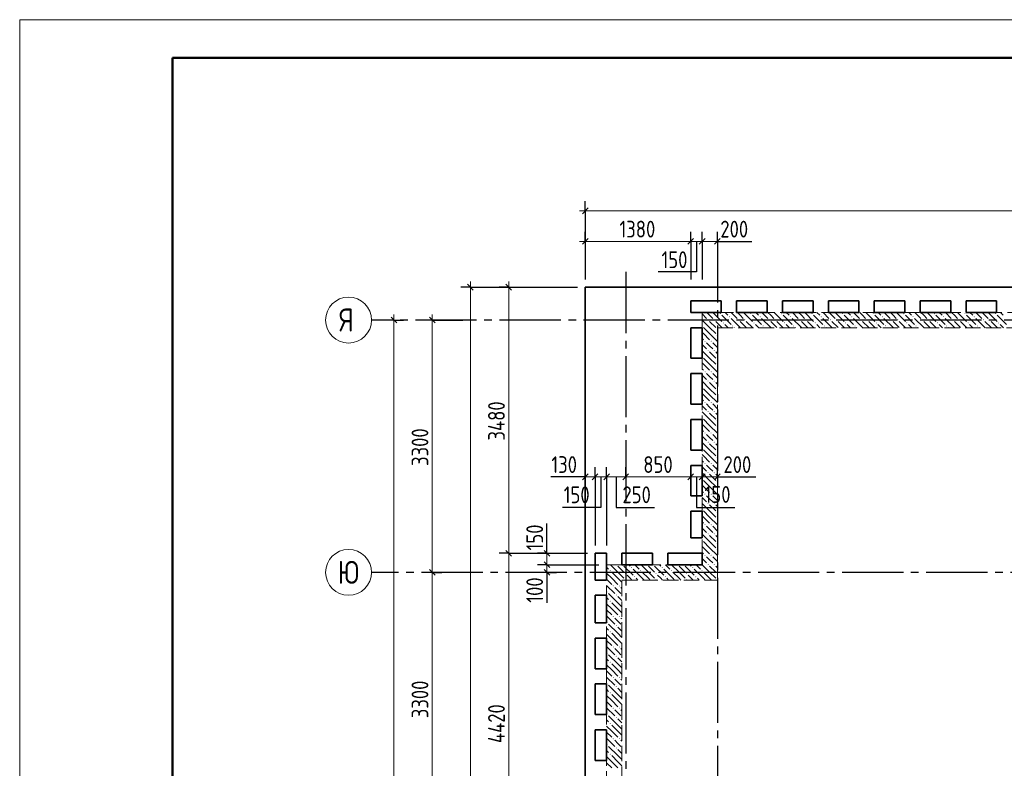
# Model space of a CAD drawing. Header units: millimetres. Extents: x 0 to 31317, y 0 to 42000.
# Tile 6 of 16: x 0 to 12874, y 32207 to 42000. Entities that reach past the tile are written whole.
import ezdxf

# ---------------------------------------------------------------- set-up
doc = ezdxf.new("R2010")
doc.units = ezdxf.units.MM
doc.linetypes.add('______2', pattern=[270, 200, -70])
doc.linetypes.add('______5', pattern=[1100, 800, -100, 100, -100])
for name, color, linetype, lineweight in [('Standard', 7, 'Continuous', 25), ('Оси', 40, '______5', 18), ('Размерная выноска', 7, 'Continuous', 13)]:
    doc.layers.add(name, color=color, linetype=linetype, lineweight=lineweight)
doc.layers.add('ЖБ Перекрытие верхний уровень', color=7, linetype='Continuous', lineweight=25, true_color=0xe0e0ff)
doc.layers.add('ЖБ Стена верхний уровень', color=7, linetype='Continuous', lineweight=25, true_color=0x006e00)
doc.styles.add('GOST 2.304-81', font='txt')
doc.styles.add('ISOCPEUR', font='txt')

msp = doc.modelspace()

# ---------------------------------------------------------------- hatches: boundary and pattern name
at = {"layer": 'ЖБ Стена верхний уровень', "linetype": 'Continuous', "lineweight": 18, "transparency": 33554687}
for points in [[(9154, 38153), (9161, 38160), (9167, 38153), (9161, 38147)], [(9274, 38113), (9281, 38120), (9287, 38113), (9281, 38107)], [(9554, 38153), (9561, 38160), (9567, 38153), (9561, 38147)], [(9674, 38113), (9681, 38120), (9687, 38113), (9681, 38107)], [(9954, 38153), (9961, 38160), (9967, 38153), (9961, 38147)], [(10074, 38113), (10081, 38120), (10087, 38113), (10081, 38107)], [(10354, 38153), (10361, 38160), (10367, 38153), (10361, 38147)], [(10474, 38113), (10481, 38120), (10487, 38113), (10481, 38107)], [(10754, 38153), (10761, 38160), (10767, 38153), (10761, 38147)], [(10874, 38113), (10881, 38120), (10887, 38113), (10881, 38107)], [(11154, 38153), (11161, 38160), (11167, 38153), (11161, 38147)], [(11274, 38113), (11281, 38120), (11287, 38113), (11281, 38107)], [(11554, 38153), (11561, 38160), (11567, 38153), (11561, 38147)], [(11674, 38113), (11681, 38120), (11687, 38113), (11681, 38107)], [(11954, 38153), (11961, 38160), (11967, 38153), (11961, 38147)], [(12074, 38113), (12081, 38120), (12087, 38113), (12081, 38107)], [(12354, 38153), (12361, 38160), (12367, 38153), (12361, 38147)], [(12474, 38113), (12481, 38120), (12487, 38113), (12481, 38107)], [(12754, 38153), (12761, 38160), (12767, 38153), (12761, 38147)], [(8924, 37997), (8927, 37993), (8924, 37990)], [(8994, 38073), (9001, 38080), (9007, 38073), (9001, 38067)], [(9074, 38073), (9081, 38080), (9087, 38073), (9081, 38067)], [(9194, 38033), (9201, 38040), (9207, 38033), (9201, 38027)], [(9314, 37993), (9321, 38000), (9327, 37993), (9321, 37987)], [(9394, 38073), (9401, 38080), (9407, 38073), (9401, 38067)], [(9474, 38073), (9481, 38080), (9487, 38073), (9481, 38067)], [(9594, 38033), (9601, 38040), (9607, 38033), (9601, 38027)], [(9714, 37993), (9721, 38000), (9727, 37993), (9721, 37987)], [(9794, 38073), (9801, 38080), (9807, 38073), (9801, 38067)], [(9874, 38073), (9881, 38080), (9887, 38073), (9881, 38067)], [(9994, 38033), (10001, 38040), (10007, 38033), (10001, 38027)], [(10114, 37993), (10121, 38000), (10127, 37993), (10121, 37987)], [(10194, 38073), (10201, 38080), (10207, 38073), (10201, 38067)], [(10274, 38073), (10281, 38080), (10287, 38073), (10281, 38067)], [(10394, 38033), (10401, 38040), (10407, 38033), (10401, 38027)], [(10514, 37993), (10521, 38000), (10527, 37993), (10521, 37987)], [(10594, 38073), (10601, 38080), (10607, 38073), (10601, 38067)], [(10674, 38073), (10681, 38080), (10687, 38073), (10681, 38067)], [(10794, 38033), (10801, 38040), (10807, 38033), (10801, 38027)], [(10914, 37993), (10921, 38000), (10927, 37993), (10921, 37987)], [(10994, 38073), (11001, 38080), (11007, 38073), (11001, 38067)], [(11074, 38073), (11081, 38080), (11087, 38073), (11081, 38067)], [(11194, 38033), (11201, 38040), (11207, 38033), (11201, 38027)], [(11314, 37993), (11321, 38000), (11327, 37993), (11321, 37987)], [(11394, 38073), (11401, 38080), (11407, 38073), (11401, 38067)], [(11474, 38073), (11481, 38080), (11487, 38073), (11481, 38067)], [(11594, 38033), (11601, 38040), (11607, 38033), (11601, 38027)], [(11714, 37993), (11721, 38000), (11727, 37993), (11721, 37987)], [(11794, 38073), (11801, 38080), (11807, 38073), (11801, 38067)], [(11874, 38073), (11881, 38080), (11887, 38073), (11881, 38067)], [(11994, 38033), (12001, 38040), (12007, 38033), (12001, 38027)], [(12114, 37993), (12121, 38000), (12127, 37993), (12121, 37987)], [(12194, 38073), (12201, 38080), (12207, 38073), (12201, 38067)], [(12274, 38073), (12281, 38080), (12287, 38073), (12281, 38067)], [(12394, 38033), (12401, 38040), (12407, 38033), (12401, 38027)], [(12514, 37993), (12521, 38000), (12527, 37993), (12521, 37987)], [(12594, 38073), (12601, 38080), (12607, 38073), (12601, 38067)], [(12674, 38073), (12681, 38080), (12687, 38073), (12681, 38067)], [(12794, 38033), (12801, 38040), (12807, 38033), (12801, 38027)], [(9114, 37953), (9121, 37960), (9124, 37957), (9124, 37950), (9121, 37947)], [(9114, 37873), (9121, 37880), (9124, 37877), (9124, 37870), (9121, 37867)], [(8954, 37793), (8961, 37800), (8967, 37793), (8961, 37787)], [(9034, 37793), (9041, 37800), (9047, 37793), (9041, 37787)], [(8924, 37597), (8927, 37593), (8924, 37590)], [(8994, 37673), (9001, 37680), (9007, 37673), (9001, 37667)], [(9074, 37673), (9081, 37680), (9087, 37673), (9081, 37667)], [(9114, 37553), (9121, 37560), (9124, 37557), (9124, 37550), (9121, 37547)], [(9114, 37473), (9121, 37480), (9124, 37477), (9124, 37470), (9121, 37467)], [(8954, 37393), (8961, 37400), (8967, 37393), (8961, 37387)], [(9034, 37393), (9041, 37400), (9047, 37393), (9041, 37387)], [(8994, 37273), (9001, 37280), (9007, 37273), (9001, 37267)], [(9074, 37273), (9081, 37280), (9087, 37273), (9081, 37267)], [(8924, 37197), (8927, 37193), (8924, 37190)], [(9114, 37153), (9121, 37160), (9124, 37157), (9124, 37150), (9121, 37147)], [(9114, 37073), (9121, 37080), (9124, 37077), (9124, 37070), (9121, 37067)], [(8954, 36993), (8961, 37000), (8967, 36993), (8961, 36987)], [(9034, 36993), (9041, 37000), (9047, 36993), (9041, 36987)], [(8994, 36873), (9001, 36880), (9007, 36873), (9001, 36867)], [(9074, 36873), (9081, 36880), (9087, 36873), (9081, 36867)], [(8924, 36797), (8927, 36793), (8924, 36790)], [(9114, 36753), (9121, 36760), (9124, 36757), (9124, 36750), (9121, 36747)], [(8954, 36593), (8961, 36600), (8967, 36593), (8961, 36587)], [(9034, 36593), (9041, 36600), (9047, 36593), (9041, 36587)], [(9114, 36673), (9121, 36680), (9124, 36677), (9124, 36670), (9121, 36667)], [(8994, 36473), (9001, 36480), (9007, 36473), (9001, 36467)], [(9074, 36473), (9081, 36480), (9087, 36473), (9081, 36467)], [(8924, 36397), (8927, 36393), (8924, 36390)], [(9114, 36353), (9121, 36360), (9124, 36357), (9124, 36350), (9121, 36347)], [(8954, 36193), (8961, 36200), (8967, 36193), (8961, 36187)], [(9034, 36193), (9041, 36200), (9047, 36193), (9041, 36187)], [(9114, 36273), (9121, 36280), (9124, 36277), (9124, 36270), (9121, 36267)], [(8994, 36073), (9001, 36080), (9007, 36073), (9001, 36067)], [(9074, 36073), (9081, 36080), (9087, 36073), (9081, 36067)], [(8924, 35997), (8927, 35993), (8924, 35990)], [(9114, 35953), (9121, 35960), (9124, 35957), (9124, 35950), (9121, 35947)], [(8954, 35793), (8961, 35800), (8967, 35793), (8961, 35787)], [(9034, 35793), (9041, 35800), (9047, 35793), (9041, 35787)], [(9114, 35873), (9121, 35880), (9124, 35877), (9124, 35870), (9121, 35867)], [(8994, 35673), (9001, 35680), (9007, 35673), (9001, 35667)], [(9074, 35673), (9081, 35680), (9087, 35673), (9081, 35667)], [(8924, 35597), (8927, 35593), (8924, 35590)], [(9114, 35553), (9121, 35560), (9124, 35557), (9124, 35550), (9121, 35547)], [(9114, 35473), (9121, 35480), (9124, 35477), (9124, 35470), (9121, 35467)], [(8954, 35393), (8961, 35400), (8967, 35393), (8961, 35387)], [(8994, 35273), (9001, 35280), (9007, 35273), (9001, 35267)], [(9034, 35393), (9041, 35400), (9047, 35393), (9041, 35387)], [(9074, 35273), (9081, 35280), (9087, 35273), (9081, 35267)], [(8924, 35197), (8927, 35193), (8924, 35190)], [(9114, 35153), (9121, 35160), (9124, 35157), (9124, 35150), (9121, 35147)], [(9114, 35073), (9121, 35080), (9124, 35077), (9124, 35070), (9121, 35067)], [(8954, 34993), (8961, 35000), (8967, 34993), (8961, 34987)], [(9034, 34993), (9041, 35000), (9047, 34993), (9041, 34987)], [(7714, 34793), (7721, 34800), (7727, 34793), (7721, 34787)], [(7804, 34870), (7801, 34867), (7798, 34870)], [(7884, 34870), (7881, 34867), (7878, 34870)], [(7994, 34833), (8001, 34840), (8007, 34833), (8001, 34827)], [(8114, 34793), (8121, 34800), (8127, 34793), (8121, 34787)], [(8204, 34870), (8201, 34867), (8198, 34870)], [(8284, 34870), (8281, 34867), (8278, 34870)], [(8394, 34833), (8401, 34840), (8407, 34833), (8401, 34827)], [(8514, 34793), (8521, 34800), (8527, 34793), (8521, 34787)], [(8604, 34870), (8601, 34867), (8598, 34870)], [(8684, 34870), (8681, 34867), (8678, 34870)], [(8794, 34833), (8801, 34840), (8807, 34833), (8801, 34827)], [(8914, 34793), (8921, 34800), (8927, 34793), (8921, 34787)], [(8994, 34873), (9001, 34880), (9007, 34873), (9004, 34870), (8998, 34870)], [(9004, 34870), (9001, 34867), (8998, 34870)], [(9074, 34873), (9081, 34880), (9087, 34873), (9084, 34870), (9078, 34870)], [(9084, 34870), (9081, 34867), (9078, 34870)], [(7914, 34753), (7921, 34760), (7927, 34753), (7921, 34747)], [(7914, 34673), (7921, 34680), (7927, 34673), (7924, 34670), (7918, 34670)], [(8034, 34713), (8041, 34720), (8047, 34713), (8041, 34707)], [(8314, 34753), (8321, 34760), (8327, 34753), (8321, 34747)], [(8314, 34673), (8321, 34680), (8327, 34673), (8324, 34670), (8318, 34670)], [(8434, 34713), (8441, 34720), (8447, 34713), (8441, 34707)], [(8714, 34753), (8721, 34760), (8727, 34753), (8721, 34747)], [(8714, 34673), (8721, 34680), (8727, 34673), (8724, 34670), (8718, 34670)], [(8834, 34713), (8841, 34720), (8847, 34713), (8841, 34707)], [(9114, 34753), (9121, 34760), (9124, 34757), (9124, 34750), (9121, 34747)], [(9114, 34673), (9121, 34680), (9124, 34677), (9124, 34670), (9118, 34670)], [(7674, 34513), (7681, 34520), (7687, 34513), (7681, 34507)], [(7754, 34593), (7761, 34600), (7767, 34593), (7761, 34587)], [(7834, 34593), (7841, 34600), (7847, 34593), (7841, 34587)], [(7714, 34393), (7721, 34400), (7727, 34393), (7721, 34387)], [(7794, 34473), (7801, 34480), (7807, 34473), (7801, 34467)], [(7674, 34113), (7681, 34120), (7687, 34113), (7681, 34107)], [(7754, 34193), (7761, 34200), (7767, 34193), (7761, 34187)], [(7834, 34193), (7841, 34200), (7847, 34193), (7841, 34187)], [(7714, 33993), (7721, 34000), (7727, 33993), (7721, 33987)], [(7794, 34073), (7801, 34080), (7807, 34073), (7801, 34067)], [(7754, 33793), (7761, 33800), (7767, 33793), (7761, 33787)], [(7834, 33793), (7841, 33800), (7847, 33793), (7841, 33787)], [(7674, 33713), (7681, 33720), (7687, 33713), (7681, 33707)], [(7794, 33673), (7801, 33680), (7807, 33673), (7801, 33667)], [(7714, 33593), (7721, 33600), (7727, 33593), (7721, 33587)], [(7754, 33393), (7761, 33400), (7767, 33393), (7761, 33387)], [(7834, 33393), (7841, 33400), (7847, 33393), (7841, 33387)], [(7674, 33313), (7681, 33320), (7687, 33313), (7681, 33307)], [(7794, 33273), (7801, 33280), (7807, 33273), (7801, 33267)], [(7714, 33193), (7721, 33200), (7727, 33193), (7721, 33187)], [(7754, 32993), (7761, 33000), (7767, 32993), (7761, 32987)], [(7834, 32993), (7841, 33000), (7847, 32993), (7841, 32987)], [(7674, 32913), (7681, 32920), (7687, 32913), (7681, 32907)], [(7794, 32873), (7801, 32880), (7807, 32873), (7801, 32867)], [(7714, 32793), (7721, 32800), (7727, 32793), (7721, 32787)], [(7754, 32593), (7761, 32600), (7767, 32593), (7761, 32587)], [(7834, 32593), (7841, 32600), (7847, 32593), (7841, 32587)], [(7674, 32513), (7681, 32520), (7687, 32513), (7681, 32507)], [(7794, 32473), (7801, 32480), (7807, 32473), (7801, 32467)], [(7714, 32393), (7721, 32400), (7727, 32393), (7721, 32387)]]:
    msp.add_hatch(color=7, dxfattribs=at).paths.add_polyline_path(points, flags=16)

# ---------------------------------------------------------------- linework, layer by layer
at = {"layer": 'Standard', "color": 7, "linetype": 'Continuous', "lineweight": 25, "transparency": 33554687}
for p, q in [((7431, 39538), (7357, 39462)), ((7431, 39138), (7357, 39062)), ((8812, 39138), (8736, 39062)), ((8961, 39138), (8886, 39062)), ((9161, 39138), (9086, 39062)), ((5931, 38462), (5857, 38538)), ((6357, 38538), (6432, 38462)), ((4857, 38108), (4932, 38033)), ((5357, 38108), (5432, 38033)), ((7431, 36057), (7357, 35982)), ((7561, 36057), (7486, 35982)), ((7712, 36057), (7636, 35982)), ((7961, 36057), (7886, 35982)), ((8812, 36057), (8736, 35982)), ((8961, 36057), (8886, 35982)), ((9161, 36057), (9086, 35982)), ((6357, 35057), (6432, 34982)), ((6857, 35057), (6932, 34982)), ((6857, 34908), (6932, 34833)), ((5357, 34808), (5432, 34733)), ((6857, 34808), (6932, 34733))]:
    msp.add_line(p, q, dxfattribs=at)
at = {"layer": 'Standard', "color": 251, "linetype": 'Continuous', "lineweight": -3, "true_color": 0x656565, "transparency": 33554687}
for p, q in [((7394, 39500), (7394, 39625)), ((7394, 39500), (7394, 39375)), ((7394, 39500), (7394, 38600)), ((7394, 39100), (7394, 39225)), ((8774, 39100), (8774, 39225)), ((8924, 39100), (8924, 39225)), ((9124, 39100), (9124, 39225)), ((7394, 39100), (7394, 38975)), ((7394, 39100), (7394, 38600)), ((8774, 39100), (8774, 38975)), ((8924, 39100), (8924, 38975)), ((9124, 39100), (9124, 38975)), ((9124, 39100), (9124, 39100)), ((5894, 38500), (5769, 38500)), ((5894, 38500), (6019, 38500)), ((5894, 38500), (7294, 38500)), ((6394, 38500), (6269, 38500)), ((6394, 38500), (6519, 38500)), ((6394, 38500), (7294, 38500)), ((4894, 38070), (4769, 38070)), ((4894, 38070), (5019, 38070)), ((4894, 38070), (4894, 38070)), ((5394, 38070), (5269, 38070)), ((5394, 38070), (5519, 38070)), ((5394, 38070), (5794, 38070)), ((7394, 36020), (7394, 36145)), ((7524, 36020), (7524, 36145)), ((7674, 36020), (7674, 36145)), ((7924, 36020), (7924, 36145)), ((8774, 36020), (8774, 36145)), ((8924, 36020), (8924, 36145)), ((9124, 36020), (9124, 36145)), ((7394, 36020), (7394, 35895)), ((7394, 36020), (7394, 36020)), ((7524, 36020), (7524, 35895)), ((7674, 36020), (7674, 35895)), ((7924, 36020), (7924, 35895)), ((7924, 36020), (7924, 36020)), ((8774, 36020), (8774, 35895)), ((8774, 36020), (8774, 36020)), ((8924, 36020), (8924, 35895)), ((8924, 36020), (8924, 36020)), ((9124, 36020), (9124, 35895)), ((9124, 36020), (9124, 36020)), ((6394, 35020), (6269, 35020)), ((6394, 35020), (6519, 35020)), ((6394, 35020), (7424, 35020)), ((6894, 35020), (6769, 35020)), ((6894, 35020), (7019, 35020)), ((6894, 35020), (7424, 35020)), ((5394, 34770), (5269, 34770)), ((5394, 34770), (5519, 34770)), ((5394, 34770), (5394, 34770)), ((6894, 34870), (6769, 34870)), ((6894, 34770), (6769, 34770)), ((6894, 34870), (7019, 34870)), ((6894, 34870), (7574, 34870)), ((6894, 34770), (7019, 34770)), ((6894, 34770), (6894, 34770))]:
    msp.add_line(p, q, dxfattribs=at)
at = {"layer": 'Standard', "color": 7, "linetype": 'Continuous', "lineweight": 13, "transparency": 33554687}
for p, q in [((7394, 39500), (7319, 39500)), ((22354, 39500), (7394, 39500)), ((7394, 39100), (7319, 39100)), ((8774, 39100), (7394, 39100)), ((8924, 39100), (8774, 39100)), ((9124, 39100), (9199, 39100)), ((5894, 38500), (5894, 38575)), ((6394, 38500), (6394, 38575)), ((4894, 38070), (4894, 38145)), ((5394, 38070), (5394, 38145)), ((7394, 36020), (7319, 36020)), ((7524, 36020), (7394, 36020)), ((7674, 36020), (7524, 36020)), ((7924, 36020), (7674, 36020)), ((8774, 36020), (7924, 36020)), ((9124, 36020), (9199, 36020)), ((6394, 35020), (6394, 30600)), ((6894, 35020), (6894, 35095)), ((5394, 34770), (5394, 31470)), ((6894, 34870), (6894, 34770)), ((6894, 34770), (6894, 34695))]:
    msp.add_line(p, q, dxfattribs=at)
msp.add_lwpolyline([(0, 0), (29700, 0), (29700, 42000), (0, 42000), (0, 0)], close=True, dxfattribs=at)
at = {"layer": 'Standard', "color": 7, "linetype": 'Continuous', "lineweight": 50, "transparency": 33554687}
msp.add_lwpolyline([(2000, 41500), (29200, 41500), (29200, 500), (2000, 500), (2000, 41500)], close=True, dxfattribs=at)
at = {"layer": 'Standard', "color": 251, "linetype": 'Continuous', "lineweight": -3, "true_color": 0x656565, "transparency": 33554687}
for points in [[(8774, 39100), (8774, 38933), (8774, 38933), (8774, 38600)], [(8924, 39100), (8924, 39011), (8924, 39011), (8924, 38600)], [(7524, 36020), (7524, 35726), (7524, 35726), (7524, 35120)], [(7674, 36020), (7674, 35754), (7674, 35754), (7674, 35120)]]:
    msp.add_lwpolyline(points, dxfattribs=at)
at = {"layer": 'Standard', "color": 7, "linetype": 'Continuous', "lineweight": 13, "transparency": 33554687}
for points in [[(9124, 39100), (8977, 39100), (8977, 39100), (8924, 39100)], [(5894, 16930), (5894, 27316), (5894, 27316), (5894, 38500)], [(6394, 38500), (6394, 36394), (6394, 36394), (6394, 35020)], [(4894, 38070), (4894, 27143), (4894, 27143), (4894, 17030)], [(5394, 38070), (5394, 36061), (5394, 36061), (5394, 34770)], [(8924, 36020), (8885, 36020), (8885, 36020), (8774, 36020)], [(9124, 36020), (9067, 36020), (9067, 36020), (8961, 36020), (8961, 36020), (8924, 36020)], [(6894, 35020), (6894, 34960), (6894, 34960), (6894, 34870)]]:
    msp.add_lwpolyline(points, dxfattribs=at)
at = {"layer": 'ЖБ Перекрытие верхний уровень', "color": 7, "linetype": 'Continuous', "lineweight": 35, "transparency": 33554687}
for p, q in [((22354, 38500), (7394, 38500)), ((7394, 38500), (7394, 16930)), ((8774, 38320), (9174, 38320)), ((8774, 38170), (8774, 38320)), ((9174, 38320), (9174, 38170)), ((9374, 38320), (9774, 38320)), ((9374, 38170), (9374, 38320)), ((9774, 38320), (9774, 38170)), ((9974, 38170), (9974, 38320)), ((9974, 38320), (10374, 38320)), ((10374, 38320), (10374, 38170)), ((10574, 38320), (10974, 38320)), ((10574, 38170), (10574, 38320)), ((10974, 38320), (10974, 38170)), ((11174, 38170), (11174, 38320)), ((11174, 38320), (11574, 38320)), ((11574, 38320), (11574, 38170)), ((11774, 38320), (12174, 38320)), ((11774, 38170), (11774, 38320)), ((12174, 38320), (12174, 38170)), ((12374, 38170), (12374, 38320)), ((12374, 38320), (12774, 38320)), ((12774, 38320), (12774, 38170)), ((9174, 38170), (8774, 38170)), ((9774, 38170), (9374, 38170)), ((10374, 38170), (9974, 38170)), ((10974, 38170), (10574, 38170)), ((11574, 38170), (11174, 38170)), ((12174, 38170), (11774, 38170)), ((12774, 38170), (12374, 38170)), ((8774, 37570), (8774, 37970)), ((8774, 37970), (8924, 37970)), ((8924, 37970), (8924, 37570)), ((8924, 37570), (8774, 37570)), ((8774, 36970), (8774, 37370)), ((8774, 37370), (8924, 37370)), ((8924, 37370), (8924, 36970)), ((8924, 36970), (8774, 36970)), ((8774, 36370), (8774, 36770)), ((8774, 36770), (8924, 36770)), ((8924, 36770), (8924, 36370)), ((8924, 36370), (8774, 36370)), ((8774, 35770), (8774, 36170)), ((8774, 36170), (8924, 36170)), ((8924, 36170), (8924, 35770)), ((8924, 35770), (8774, 35770)), ((8774, 35220), (8774, 35570)), ((8774, 35570), (8924, 35570)), ((8924, 35570), (8924, 35220)), ((8924, 35220), (8774, 35220)), ((7524, 34670), (7524, 35020)), ((7524, 35020), (7674, 35020)), ((7674, 35020), (7674, 34670)), ((7874, 35020), (8274, 35020)), ((7874, 34870), (7874, 35020)), ((8274, 35020), (8274, 34870)), ((8474, 34870), (8474, 35020)), ((8474, 35020), (8924, 35020)), ((8924, 35020), (8924, 34870)), ((8274, 34870), (7874, 34870)), ((8924, 34870), (8474, 34870)), ((7674, 34670), (7524, 34670)), ((7524, 34110), (7524, 34470)), ((7524, 34470), (7674, 34470)), ((7674, 34470), (7674, 34110)), ((7674, 34110), (7524, 34110)), ((7524, 33510), (7524, 33910)), ((7524, 33910), (7674, 33910)), ((7674, 33910), (7674, 33510)), ((7674, 33510), (7524, 33510)), ((7524, 32910), (7524, 33310)), ((7524, 33310), (7674, 33310)), ((7674, 33310), (7674, 32910)), ((7674, 32910), (7524, 32910)), ((7524, 32310), (7524, 32710)), ((7524, 32710), (7674, 32710)), ((7674, 32710), (7674, 32310)), ((7674, 32310), (7524, 32310))]:
    msp.add_line(p, q, dxfattribs=at)
at = {"layer": 'ЖБ Стена верхний уровень', "color": 251, "linetype": '______2', "lineweight": 13, "true_color": 0x656565, "transparency": 33554687}
for p, q in [((9124, 38170), (8924, 38170)), ((8924, 38170), (8924, 34870)), ((22024, 38170), (9124, 38170)), ((9124, 37970), (21824, 37970)), ((9124, 34870), (9124, 37970)), ((7874, 34870), (7674, 34870)), ((7674, 34870), (7674, 30950)), ((8924, 34870), (7874, 34870)), ((9124, 34670), (9124, 34870)), ((7874, 30950), (7874, 34670)), ((7874, 34670), (9124, 34670))]:
    msp.add_line(p, q, dxfattribs=at)
at = {"layer": 'ЖБ Стена верхний уровень', "color": 9, "linetype": 'Continuous', "lineweight": 18, "true_color": 0xc7c7c7, "transparency": 33554687}
for p, q in [((8924, 38150), (8981, 38093)), ((9021, 38133), (8984, 38170)), ((9061, 38093), (9021, 38133)), ((9064, 38170), (9124, 38110)), ((9124, 38110), (9181, 38053)), ((9181, 38133), (9301, 38013)), ((9224, 38170), (9261, 38133)), ((9304, 38170), (9381, 38093)), ((9421, 38133), (9384, 38170)), ((9461, 38093), (9421, 38133)), ((9464, 38170), (9581, 38053)), ((9581, 38133), (9701, 38013)), ((9624, 38170), (9661, 38133)), ((9704, 38170), (9781, 38093)), ((9821, 38133), (9784, 38170)), ((9861, 38093), (9821, 38133)), ((9864, 38170), (9981, 38053)), ((9981, 38133), (10101, 38013)), ((10024, 38170), (10061, 38133)), ((10104, 38170), (10181, 38093)), ((10221, 38133), (10184, 38170)), ((10261, 38093), (10221, 38133)), ((10264, 38170), (10381, 38053)), ((10381, 38133), (10501, 38013)), ((10424, 38170), (10461, 38133)), ((10504, 38170), (10581, 38093)), ((10621, 38133), (10584, 38170)), ((10661, 38093), (10621, 38133)), ((10664, 38170), (10781, 38053)), ((10781, 38133), (10901, 38013)), ((10824, 38170), (10861, 38133)), ((10904, 38170), (10981, 38093)), ((11021, 38133), (10984, 38170)), ((11061, 38093), (11021, 38133)), ((11064, 38170), (11181, 38053)), ((11181, 38133), (11301, 38013)), ((11224, 38170), (11261, 38133)), ((11304, 38170), (11381, 38093)), ((11421, 38133), (11384, 38170)), ((11461, 38093), (11421, 38133)), ((11464, 38170), (11581, 38053)), ((11581, 38133), (11701, 38013)), ((11624, 38170), (11661, 38133)), ((11704, 38170), (11781, 38093)), ((11821, 38133), (11784, 38170)), ((11861, 38093), (11821, 38133)), ((11864, 38170), (11981, 38053)), ((11981, 38133), (12101, 38013)), ((12024, 38170), (12061, 38133)), ((12104, 38170), (12181, 38093)), ((12221, 38133), (12184, 38170)), ((12261, 38093), (12221, 38133)), ((12264, 38170), (12381, 38053)), ((12381, 38133), (12501, 38013)), ((12424, 38170), (12461, 38133)), ((12504, 38170), (12581, 38093)), ((12621, 38133), (12584, 38170)), ((12661, 38093), (12621, 38133)), ((12664, 38170), (12781, 38053)), ((12781, 38133), (12901, 38013)), ((12824, 38170), (12861, 38133)), ((9021, 37973), (8924, 38070)), ((9021, 38053), (9101, 37973)), ((9101, 38053), (9124, 38030)), ((9124, 38030), (9184, 37970)), ((9264, 37970), (9221, 38013)), ((9421, 37973), (9301, 38093)), ((9421, 38053), (9501, 37973)), ((9501, 38053), (9584, 37970)), ((9664, 37970), (9621, 38013)), ((9821, 37973), (9701, 38093)), ((9821, 38053), (9901, 37973)), ((9901, 38053), (9984, 37970)), ((10064, 37970), (10021, 38013)), ((10221, 37973), (10101, 38093)), ((10221, 38053), (10301, 37973)), ((10301, 38053), (10384, 37970)), ((10464, 37970), (10421, 38013)), ((10621, 37973), (10501, 38093)), ((10621, 38053), (10701, 37973)), ((10701, 38053), (10784, 37970)), ((10864, 37970), (10821, 38013)), ((11021, 37973), (10901, 38093)), ((11021, 38053), (11101, 37973)), ((11101, 38053), (11184, 37970)), ((11264, 37970), (11221, 38013)), ((11421, 37973), (11301, 38093)), ((11421, 38053), (11501, 37973)), ((11501, 38053), (11584, 37970)), ((11664, 37970), (11621, 38013)), ((11821, 37973), (11701, 38093)), ((11821, 38053), (11901, 37973)), ((11901, 38053), (11984, 37970)), ((12064, 37970), (12021, 38013)), ((12221, 37973), (12101, 38093)), ((12221, 38053), (12301, 37973)), ((12301, 38053), (12384, 37970)), ((12464, 37970), (12421, 38013)), ((12621, 37973), (12501, 38093)), ((12621, 38053), (12701, 37973)), ((12701, 38053), (12784, 37970)), ((12864, 37970), (12821, 38013)), ((8941, 37893), (8924, 37910)), ((8941, 37973), (9021, 37893)), ((8941, 37893), (9021, 37813)), ((9021, 37973), (9101, 37893)), ((9021, 37893), (9124, 37790)), ((9341, 37973), (9344, 37970)), ((9421, 37973), (9424, 37970)), ((9741, 37973), (9744, 37970)), ((9821, 37973), (9824, 37970)), ((10141, 37973), (10144, 37970)), ((10221, 37973), (10224, 37970)), ((10541, 37973), (10544, 37970)), ((10621, 37973), (10624, 37970)), ((10941, 37973), (10944, 37970)), ((11021, 37973), (11024, 37970)), ((11341, 37973), (11344, 37970)), ((11421, 37973), (11424, 37970)), ((11741, 37973), (11744, 37970)), ((11821, 37973), (11824, 37970)), ((12141, 37973), (12144, 37970)), ((12221, 37973), (12224, 37970)), ((12541, 37973), (12544, 37970)), ((12621, 37973), (12624, 37970)), ((8924, 37830), (8941, 37813)), ((8924, 37750), (8981, 37693)), ((9021, 37733), (8981, 37773)), ((9061, 37693), (9021, 37733)), ((9061, 37773), (9124, 37710)), ((9021, 37573), (8924, 37670)), ((9021, 37653), (9101, 37573)), ((9101, 37653), (9124, 37630)), ((8941, 37493), (8924, 37510)), ((8941, 37573), (9021, 37493)), ((8941, 37493), (9021, 37413)), ((9021, 37573), (9101, 37493)), ((9021, 37493), (9124, 37390)), ((8924, 37430), (8941, 37413)), ((8924, 37350), (8981, 37293)), ((9021, 37333), (8981, 37373)), ((9061, 37373), (9124, 37310)), ((9021, 37173), (8924, 37270)), ((9061, 37293), (9021, 37333)), ((9021, 37253), (9101, 37173)), ((9101, 37253), (9124, 37230)), ((8941, 37093), (8924, 37110)), ((8941, 37173), (9021, 37093)), ((8941, 37093), (9021, 37013)), ((9021, 37173), (9101, 37093)), ((9021, 37093), (9124, 36990)), ((8924, 37030), (8941, 37013)), ((8924, 36950), (8981, 36893)), ((9021, 36933), (8981, 36973)), ((9061, 36973), (9124, 36910)), ((9021, 36773), (8924, 36870)), ((9061, 36893), (9021, 36933)), ((9021, 36853), (9101, 36773)), ((9101, 36853), (9124, 36830)), ((8941, 36693), (8924, 36710)), ((8941, 36773), (9021, 36693)), ((8941, 36693), (9021, 36613)), ((9021, 36773), (9101, 36693)), ((9021, 36693), (9124, 36590)), ((8924, 36630), (8941, 36613)), ((9021, 36533), (8981, 36573)), ((9061, 36573), (9124, 36510)), ((8924, 36550), (8981, 36493)), ((9021, 36373), (8924, 36470)), ((9061, 36493), (9021, 36533)), ((9021, 36453), (9101, 36373)), ((9101, 36453), (9124, 36430)), ((8941, 36293), (8924, 36310)), ((8941, 36373), (9021, 36293)), ((9021, 36373), (9101, 36293)), ((8924, 36230), (8941, 36213)), ((8941, 36293), (9021, 36213)), ((9021, 36293), (9124, 36190)), ((8924, 36150), (8981, 36093)), ((9021, 35973), (8924, 36070)), ((9021, 36133), (8981, 36173)), ((9061, 36093), (9021, 36133)), ((9021, 36053), (9101, 35973)), ((9061, 36173), (9124, 36110)), ((9101, 36053), (9124, 36030)), ((8941, 35973), (9021, 35893)), ((9021, 35973), (9101, 35893)), ((8941, 35893), (8924, 35910)), ((8924, 35830), (8941, 35813)), ((8941, 35893), (9021, 35813)), ((9021, 35893), (9124, 35790)), ((8924, 35750), (8981, 35693)), ((9021, 35573), (8924, 35670)), ((9021, 35733), (8981, 35773)), ((9061, 35693), (9021, 35733)), ((9061, 35773), (9124, 35710)), ((8941, 35573), (9021, 35493)), ((9021, 35653), (9101, 35573)), ((9021, 35573), (9101, 35493)), ((9101, 35653), (9124, 35630)), ((8941, 35493), (8924, 35510)), ((8924, 35430), (8941, 35413)), ((8941, 35493), (9021, 35413)), ((9021, 35493), (9124, 35390)), ((8924, 35350), (8981, 35293)), ((9021, 35333), (8981, 35373)), ((9061, 35293), (9021, 35333)), ((9061, 35373), (9124, 35310)), ((9021, 35173), (8924, 35270)), ((8941, 35173), (9021, 35093)), ((9021, 35253), (9101, 35173)), ((9021, 35173), (9101, 35093)), ((9101, 35253), (9124, 35230)), ((8941, 35093), (8924, 35110)), ((8924, 35030), (8941, 35013)), ((8941, 35093), (9021, 35013)), ((9021, 35093), (9124, 34990)), ((8924, 34950), (8981, 34893)), ((9021, 34933), (8981, 34973)), ((9061, 34893), (9021, 34933)), ((9061, 34973), (9124, 34910)), ((7674, 34840), (7701, 34813)), ((7821, 34773), (7724, 34870)), ((7741, 34773), (7821, 34693)), ((7821, 34853), (7874, 34800)), ((7821, 34773), (7874, 34720)), ((7874, 34800), (7901, 34773)), ((7901, 34853), (8021, 34733)), ((7964, 34870), (7981, 34853)), ((8141, 34693), (8021, 34813)), ((8044, 34870), (8101, 34813)), ((8221, 34773), (8124, 34870)), ((8141, 34773), (8221, 34693)), ((8221, 34853), (8301, 34773)), ((8221, 34773), (8301, 34693)), ((8301, 34853), (8421, 34733)), ((8364, 34870), (8381, 34853)), ((8541, 34693), (8421, 34813)), ((8444, 34870), (8501, 34813)), ((8621, 34773), (8524, 34870)), ((8541, 34773), (8621, 34693)), ((8621, 34853), (8701, 34773)), ((8621, 34773), (8701, 34693)), ((8701, 34853), (8821, 34733)), ((8764, 34870), (8781, 34853)), ((8941, 34693), (8821, 34813)), ((8844, 34870), (8901, 34813)), ((9021, 34773), (8924, 34870)), ((8924, 34870), (8924, 34870)), ((8941, 34773), (9021, 34693)), ((9021, 34853), (9101, 34773)), ((9021, 34773), (9101, 34693)), ((9101, 34853), (9124, 34830)), ((7741, 34693), (7674, 34760)), ((7674, 34680), (7741, 34613)), ((7741, 34693), (7821, 34613)), ((7821, 34693), (7874, 34640)), ((7874, 34720), (7901, 34693)), ((7981, 34693), (7941, 34733)), ((8004, 34670), (7981, 34693)), ((8061, 34693), (8084, 34670)), ((8141, 34693), (8164, 34670)), ((8221, 34693), (8244, 34670)), ((8381, 34693), (8341, 34733)), ((8404, 34670), (8381, 34693)), ((8461, 34693), (8484, 34670)), ((8541, 34693), (8564, 34670)), ((8621, 34693), (8644, 34670)), ((8781, 34693), (8741, 34733)), ((8804, 34670), (8781, 34693)), ((8861, 34693), (8884, 34670)), ((8941, 34693), (8964, 34670)), ((9021, 34693), (9044, 34670)), ((7674, 34600), (7781, 34493)), ((7821, 34533), (7781, 34573)), ((7861, 34493), (7821, 34533)), ((7861, 34573), (7874, 34560)), ((7674, 34440), (7701, 34413)), ((7821, 34373), (7701, 34493)), ((7821, 34453), (7874, 34400)), ((7741, 34293), (7674, 34360)), ((7674, 34280), (7741, 34213)), ((7741, 34373), (7821, 34293)), ((7741, 34293), (7821, 34213)), ((7821, 34373), (7874, 34320)), ((7821, 34293), (7874, 34240)), ((7674, 34200), (7781, 34093)), ((7821, 34133), (7781, 34173)), ((7861, 34093), (7821, 34133)), ((7861, 34173), (7874, 34160)), ((7674, 34040), (7701, 34013)), ((7821, 33973), (7701, 34093)), ((7821, 34053), (7874, 34000)), ((7741, 33893), (7674, 33960)), ((7674, 33880), (7741, 33813)), ((7741, 33973), (7821, 33893)), ((7741, 33893), (7821, 33813)), ((7821, 33973), (7874, 33920)), ((7821, 33893), (7874, 33840)), ((7674, 33800), (7781, 33693)), ((7821, 33733), (7781, 33773)), ((7861, 33693), (7821, 33733)), ((7861, 33773), (7874, 33760)), ((7674, 33640), (7701, 33613)), ((7821, 33573), (7701, 33693)), ((7821, 33653), (7874, 33600)), ((7741, 33493), (7674, 33560)), ((7674, 33480), (7741, 33413)), ((7741, 33573), (7821, 33493)), ((7741, 33493), (7821, 33413)), ((7821, 33573), (7874, 33520)), ((7821, 33493), (7874, 33440)), ((7674, 33400), (7781, 33293)), ((7821, 33333), (7781, 33373)), ((7861, 33373), (7874, 33360)), ((7674, 33240), (7701, 33213)), ((7821, 33173), (7701, 33293)), ((7861, 33293), (7821, 33333)), ((7821, 33253), (7874, 33200)), ((7741, 33093), (7674, 33160)), ((7741, 33173), (7821, 33093)), ((7741, 33093), (7821, 33013)), ((7821, 33173), (7874, 33120)), ((7821, 33093), (7874, 33040)), ((7674, 33080), (7741, 33013)), ((7674, 33000), (7781, 32893)), ((7821, 32933), (7781, 32973)), ((7861, 32973), (7874, 32960)), ((7674, 32840), (7701, 32813)), ((7821, 32773), (7701, 32893)), ((7861, 32893), (7821, 32933)), ((7821, 32853), (7874, 32800)), ((7741, 32693), (7674, 32760)), ((7741, 32773), (7821, 32693)), ((7821, 32773), (7874, 32720)), ((7674, 32680), (7741, 32613)), ((7674, 32600), (7781, 32493)), ((7741, 32693), (7821, 32613)), ((7821, 32533), (7781, 32573)), ((7821, 32693), (7874, 32640)), ((7861, 32573), (7874, 32560)), ((7821, 32373), (7701, 32493)), ((7861, 32493), (7821, 32533)), ((7821, 32453), (7874, 32400)), ((7674, 32440), (7701, 32413)), ((7741, 32293), (7674, 32360)), ((7741, 32373), (7821, 32293)), ((7821, 32373), (7874, 32320)), ((7674, 32280), (7741, 32213)), ((7741, 32293), (7821, 32213)), ((7821, 32293), (7874, 32240))]:
    msp.add_line(p, q, dxfattribs=at)
at = {"layer": 'Оси', "color": 8, "linetype": '______5', "lineweight": -3, "transparency": 33554687}
for p, q in [((9124, 39100), (9124, 14930)), ((7924, 38700), (7924, 14930)), ((23574, 38070), (4600, 38070)), ((22554, 34770), (4600, 34770))]:
    msp.add_line(p, q, dxfattribs=at)
at = {"layer": 'Оси', "color": 7, "linetype": 'Continuous', "lineweight": 13, "transparency": 33554687}
for centre in [(4300, 38070), (4300, 34770)]:
    msp.add_circle(centre, 300, dxfattribs=at)
at = {"layer": 'Размерная выноска', "color": 7, "linetype": 'Continuous', "lineweight": 25, "transparency": 33554687}
for p, q in [((9124, 39100), (9574, 39100)), ((7394, 36020), (6944, 36020)), ((9124, 36020), (9624, 36020)), ((6894, 35020), (6894, 35410)), ((6894, 34770), (6894, 34370))]:
    msp.add_line(p, q, dxfattribs=at)
for points in [[(8849, 39100), (8849, 38700), (8349, 38700)], [(7599, 36020), (7599, 35620), (7099, 35620)], [(7799, 36020), (7799, 35620), (8299, 35620)], [(8849, 36020), (8849, 35620), (9349, 35620)]]:
    msp.add_lwpolyline(points, dxfattribs=at)

# ---------------------------------------------------------------- texts
at = {"layer": 'Standard', "color": 7, "linetype": 'Continuous', "lineweight": 25, "transparency": 33554687, "char_height": 220, "attachment_point": 7, "style": 'GOST 2.304-81'}
for s, insert, width in [('1380', (7842, 39150), 610.17), ('200', (9161, 39150), 531.97), ('150', (8392, 38750), 469.51), ('130', (6952, 36070), 469.51), ('850', (8154, 36070), 516.4), ('200', (9202, 36070), 531.97), ('150', (7113, 35675), 469.51), ('250', (7881, 35675), 516.4), ('150', (8955, 35679), 469.51)]:
    msp.add_mtext(s, dxfattribs=dict(at, insert=insert, width=width))
at = {"layer": 'Standard', "color": 7, "linetype": 'Continuous', "lineweight": 25, "transparency": 33554687, "char_height": 220, "attachment_point": 7, "rotation": 90, "style": 'GOST 2.304-81'}
for s, insert, width in [('3480', (6344, 36494), 657.05), ('3300', (5344, 36162), 641.48), ('150', (6844, 35057), 469.51), ('100', (6844, 34373), 485.09), ('3300', (5344, 32862), 641.48), ('4420', (6344, 32536), 672.62)]:
    msp.add_mtext(s, dxfattribs=dict(at, insert=insert, width=width))
at = {"layer": 'Оси', "color": 7, "linetype": 'Continuous', "lineweight": 25, "transparency": 33554687, "char_height": 300, "attachment_point": 7, "style": 'ISOCPEUR'}
for s, insert, width in [('\\W0.80;Я', (4180, 37920), 359.83), ('\\W0.83;Ю', (4158, 34620), 408.87)]:
    msp.add_mtext(s, dxfattribs=dict(at, insert=insert, width=width))

doc.saveas('drawing.dxf')
